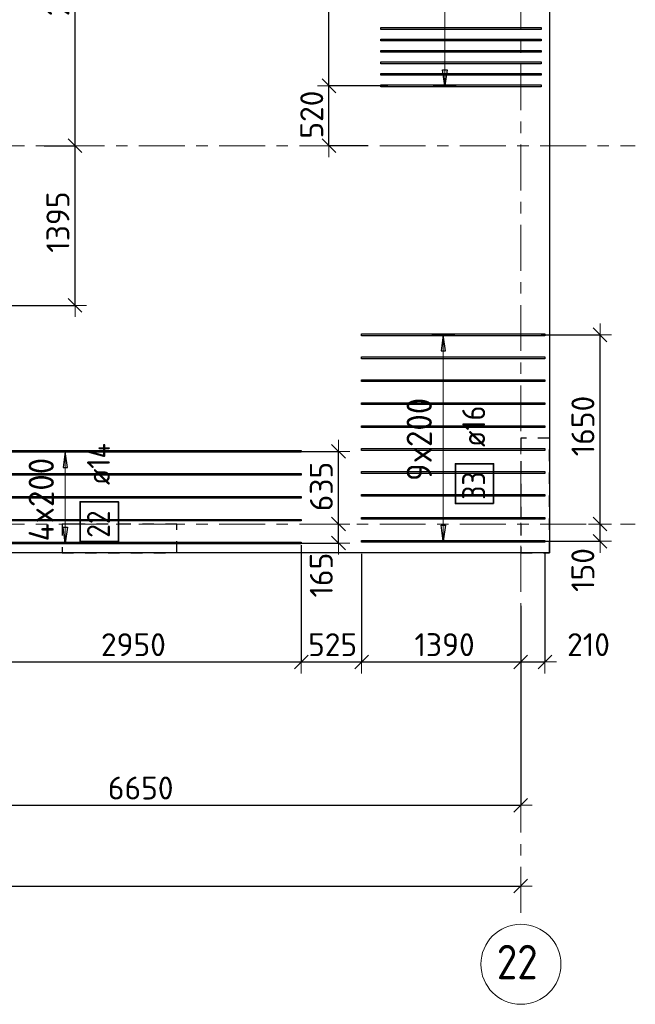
# Model space of a CAD drawing. Header units: metres. Extents: x -38 to 97, y -15 to 21.
# Tile 41 of 256: x 57.23 to 62.6, y -4.19 to 4.4. Entities that reach past the tile are written whole.
import ezdxf

# ---------------------------------------------------------------- set-up
doc = ezdxf.new("R2010")
doc.units = ezdxf.units.M
doc.header["$PDMODE"] = 65
for name, pattern in [('______11', [0.5, 0.4, -0.05, 0, -0.05]), ('______2', [0.0405, 0.03, -0.0105]), ('______5', [1.1, 0.8, -0.1, 0.1, -0.1])]:
    doc.linetypes.add(name, pattern=pattern)
for name, color, linetype, lineweight in [('XR$2$Осевая линия (1)', 7, '______5', 13), ('XR$2$Размерная линия (1)', 7, 'Continuous', 13), ('XR$6$Перекрытие (1)', 7, 'Continuous', 35), ('XR$6$Размерная линия (1)', 7, 'Continuous', 13)]:
    doc.layers.add(name, color=color, linetype=linetype, lineweight=lineweight)
doc.layers.add('XR$6$Арм.стержн.Доп. Арм верхн.зоны Х', color=7, linetype='Continuous', lineweight=35, true_color=0x8c8cff)
doc.layers.add('XR$7$Стена_ бетон несущ.', color=7, linetype='Continuous', lineweight=70, true_color=0xb4b496)
doc.styles.add('ISOCPEUR', font='txt')
doc.dimstyles.new('DIMSTYLE_3', dxfattribs={"dimtxt": 0.2, "dimasz": 0.2, "dimexe": 0, "dimexo": 0, "dimgap": 0.1, "dimtad": 2, "dimdec": 0, "dimlfac": 1000, "dimrnd": 5, "dimzin": 12, "dimdsep": 46, "dimtxsty": 'ISOCPEUR', "dimblk1": 'ALL_ML_STRICH', "dimblk2": 'ALL_ML_STRICH', "dimsah": 1, "dimcen": 0, "dimclrd": 7, "dimclre": 256, "dimclrt": 7, "dimadec": 0, "dimazin": 0, "dimtfac": 1, "dimtdec": 0, "dimtix": 1, "dimtmove": 2, "dimatfit": 3, "dimfxl": 0, "dimtzin": 0, "dimlwd": 0, "dimlwe": -3, "dimarcsym": 0})
doc.dimstyles.new('DIMSTYLE_36', dxfattribs={"dimtxt": 0.2, "dimasz": 0.2, "dimexe": 0, "dimexo": 0, "dimgap": 0.1, "dimtad": 2, "dimdec": 0, "dimlfac": 1000, "dimrnd": 5, "dimzin": 12, "dimdsep": 46, "dimtxsty": 'ISOCPEUR', "dimblk1": 'ALL_ML_STRICH', "dimblk2": 'ALL_ML_STRICH', "dimsah": 1, "dimcen": 0, "dimclrd": 7, "dimclre": 256, "dimclrt": 7, "dimadec": 0, "dimazin": 0, "dimtfac": 1, "dimtdec": 0, "dimtix": 1, "dimtmove": 2, "dimatfit": 3, "dimfxl": 0, "dimtvp": 1.2, "dimtzin": 0, "dimlwd": 0, "dimlwe": -3, "dimarcsym": 0})

# ---------------------------------------------------------------- blocks, each defined once
blk = doc.blocks.new('ALL_ML_STRICH')
at = {"color": 0, "linetype": 'ByBlock', "lineweight": -2}
for p, q in [((0, -0.5), (0, 0.5)), ((-1, 0), (0.5, 0)), ((-0.3, -0.3), (0.3, 0.3))]:
    blk.add_line(p, q, dxfattribs=at)
blk = doc.blocks.new('*D12')
at = {"layer": 'DEFPOINTS', "color": 7, "linetype": 'Continuous', "lineweight": 13, "transparency": 33554687}
for p in [(0.5, -3.1033), (0.5, -3.1563), (61.6, -3.1401)]:
    blk.add_point(p, dxfattribs=at)
at = {"layer": 'XR$2$Размерная линия (1)', "color": 9, "linetype": 'Continuous', "lineweight": -2, "true_color": 0xc7c7c7, "transparency": 33554687}
for p, q in [((0.5, -3.1233), (0.5, -3.1563)), ((61.6, -3.1563), (61.6, -3.1563))]:
    blk.add_line(p, q, dxfattribs=at)
at = {"layer": 'XR$2$Размерная линия (1)', "color": 7, "linetype": 'Continuous', "lineweight": -2, "transparency": 33554687}
blk.add_line((0.5, -3.1563), (61.6, -3.1563), dxfattribs=at)
at = {"layer": 'XR$2$Размерная линия (1)', "color": 7, "linetype": 'Continuous', "lineweight": 13, "transparency": 33554687, "xscale": 0.2, "yscale": 0.2, "zscale": 0.2, "rotation": 180}
blk.add_blockref('ALL_ML_STRICH', (0.5, -3.1563), dxfattribs=at)
at = {"layer": 'XR$2$Размерная линия (1)', "color": 7, "linetype": 'Continuous', "lineweight": 13, "transparency": 33554687, "xscale": 0.2, "yscale": 0.2, "zscale": 0.2}
blk.add_blockref('ALL_ML_STRICH', (61.6, -3.1563), dxfattribs=at)
at = {"layer": 'XR$2$Размерная линия (1)', "color": 7, "linetype": 'Continuous', "lineweight": 13, "transparency": 33554687, "insert": (31.1, -3.0063), "char_height": 0.2, "width": 1, "attachment_point": 5, "style": 'ISOCPEUR'}
blk.add_mtext('\\A1;{61100}', dxfattribs=at)
blk = doc.blocks.new('*D25')
at = {"layer": 'DEFPOINTS', "color": 7, "linetype": 'Continuous', "lineweight": 13, "transparency": 33554687}
for p in [(61.6, -1.033), (54.95, -1.4027), (54.95, -2.452)]:
    blk.add_point(p, dxfattribs=at)
at = {"layer": 'XR$2$Размерная линия (1)', "color": 9, "linetype": 'Continuous', "lineweight": -2, "true_color": 0xc7c7c7, "transparency": 33554687}
for p, q in [((61.6, -1.053), (61.6, -2.452)), ((54.95, -1.4227), (54.95, -2.452))]:
    blk.add_line(p, q, dxfattribs=at)
at = {"layer": 'XR$2$Размерная линия (1)', "color": 7, "linetype": 'Continuous', "lineweight": -2, "transparency": 33554687}
blk.add_line((54.95, -2.452), (61.6, -2.452), dxfattribs=at)
at = {"layer": 'XR$2$Размерная линия (1)', "color": 7, "linetype": 'Continuous', "lineweight": 13, "transparency": 33554687, "xscale": 0.2, "yscale": 0.2, "zscale": 0.2, "rotation": 180}
blk.add_blockref('ALL_ML_STRICH', (54.95, -2.452), dxfattribs=at)
at = {"layer": 'XR$2$Размерная линия (1)', "color": 7, "linetype": 'Continuous', "lineweight": 13, "transparency": 33554687, "xscale": 0.2, "yscale": 0.2, "zscale": 0.2}
blk.add_blockref('ALL_ML_STRICH', (61.6, -2.452), dxfattribs=at)
at = {"layer": 'XR$2$Размерная линия (1)', "color": 7, "linetype": 'Continuous', "lineweight": 13, "transparency": 33554687, "insert": (58.285, -2.302), "char_height": 0.2, "width": 0.8, "attachment_point": 5, "style": 'ISOCPEUR'}
blk.add_mtext('\\A1;{6650}', dxfattribs=at)
blk = doc.blocks.new('*D985')
at = {"layer": 'DEFPOINTS', "color": 7, "linetype": 'Continuous', "lineweight": 13, "transparency": 33554687}
for p in [(57.4238, 3.3), (56.8155, 1.9072), (57.7128, 1.9072)]:
    blk.add_point(p, dxfattribs=at)
at = {"layer": 'XR$6$Размерная линия (1)', "color": 9, "linetype": 'Continuous', "lineweight": -2, "true_color": 0xc7c7c7, "transparency": 33554687}
for p, q in [((57.4438, 3.3), (57.7128, 3.3)), ((56.8355, 1.9072), (57.7128, 1.9072))]:
    blk.add_line(p, q, dxfattribs=at)
at = {"layer": 'XR$6$Размерная линия (1)', "color": 7, "linetype": 'Continuous', "lineweight": -2, "transparency": 33554687}
blk.add_line((57.7128, 1.9072), (57.7128, 3.3), dxfattribs=at)
at = {"layer": 'XR$6$Размерная линия (1)', "color": 7, "linetype": 'Continuous', "lineweight": 13, "transparency": 33554687, "xscale": 0.2, "yscale": 0.2, "zscale": 0.2}
for p, rotation in [((57.7128, 3.3), 90), ((57.7128, 1.9072), 270)]:
    blk.add_blockref('ALL_ML_STRICH', p, dxfattribs=dict(at, rotation=rotation))
at = {"layer": 'XR$6$Размерная линия (1)', "color": 7, "linetype": 'Continuous', "lineweight": 13, "transparency": 33554687, "insert": (57.5628, 2.6336), "char_height": 0.2, "width": 0.8, "attachment_point": 5, "rotation": 90, "style": 'ISOCPEUR'}
blk.add_mtext('\\A1;{1395}', dxfattribs=at)
blk = doc.blocks.new('*D986')
at = {"layer": 'DEFPOINTS', "color": 7, "linetype": 'Continuous', "lineweight": 13, "transparency": 33554687}
for p in [(56.8916, 6.1072), (57.4238, 3.3), (57.7128, 3.3)]:
    blk.add_point(p, dxfattribs=at)
at = {"layer": 'XR$6$Размерная линия (1)', "color": 9, "linetype": 'Continuous', "lineweight": -2, "true_color": 0xc7c7c7, "transparency": 33554687}
for p, q in [((56.9116, 6.1072), (57.7128, 6.1072)), ((57.4438, 3.3), (57.7128, 3.3))]:
    blk.add_line(p, q, dxfattribs=at)
at = {"layer": 'XR$6$Размерная линия (1)', "color": 7, "linetype": 'Continuous', "lineweight": -2, "transparency": 33554687}
blk.add_line((57.7128, 3.3), (57.7128, 6.1072), dxfattribs=at)
at = {"layer": 'XR$6$Размерная линия (1)', "color": 7, "linetype": 'Continuous', "lineweight": 13, "transparency": 33554687, "xscale": 0.2, "yscale": 0.2, "zscale": 0.2}
for p, rotation in [((57.7128, 6.1072), 90), ((57.7128, 3.3), 270)]:
    blk.add_blockref('ALL_ML_STRICH', p, dxfattribs=dict(at, rotation=rotation))
at = {"layer": 'XR$6$Размерная линия (1)', "color": 7, "linetype": 'Continuous', "lineweight": 13, "transparency": 33554687, "insert": (57.5628, 4.7136), "char_height": 0.2, "width": 0.8, "attachment_point": 5, "rotation": 90, "style": 'ISOCPEUR'}
blk.add_mtext('\\A1;{2805}', dxfattribs=at)
blk = doc.blocks.new('*D1147')
at = {"layer": 'DEFPOINTS', "color": 7, "linetype": 'Continuous', "lineweight": 13, "transparency": 33554687}
for p in [(59.9371, 0), (59.6205, -0.1656), (60.0108, -0.1656)]:
    blk.add_point(p, dxfattribs=at)
at = {"layer": 'XR$6$Размерная линия (1)', "color": 9, "linetype": 'Continuous', "lineweight": -2, "true_color": 0xc7c7c7, "transparency": 33554687}
for p, q in [((60.0108, 0), (60.0108, 0)), ((59.6405, -0.1656), (60.0108, -0.1656))]:
    blk.add_line(p, q, dxfattribs=at)
at = {"layer": 'XR$6$Размерная линия (1)', "color": 7, "linetype": 'Continuous', "lineweight": -2, "transparency": 33554687}
blk.add_line((60.0108, -0.1656), (60.0108, 0), dxfattribs=at)
at = {"layer": 'XR$6$Размерная линия (1)', "color": 7, "linetype": 'Continuous', "lineweight": 13, "transparency": 33554687, "xscale": 0.2, "yscale": 0.2, "zscale": 0.2}
for p, rotation in [((60.0108, 0), 90), ((60.0108, -0.1656), 270)]:
    blk.add_blockref('ALL_ML_STRICH', p, dxfattribs=dict(at, rotation=rotation))
at = {"layer": 'XR$6$Размерная линия (1)', "color": 7, "linetype": 'Continuous', "lineweight": 13, "transparency": 33554687, "insert": (59.8604, -0.4447), "char_height": 0.2, "width": 0.6, "attachment_point": 5, "rotation": 90, "style": 'ISOCPEUR'}
blk.add_mtext('\\A1;{165}', dxfattribs=at)
blk = doc.blocks.new('*D1148')
at = {"layer": 'DEFPOINTS', "color": 7, "linetype": 'Continuous', "lineweight": 13, "transparency": 33554687}
for p in [(59.6049, 0.6344), (59.9371, 0), (60.0108, 0)]:
    blk.add_point(p, dxfattribs=at)
at = {"layer": 'XR$6$Размерная линия (1)', "color": 9, "linetype": 'Continuous', "lineweight": -2, "true_color": 0xc7c7c7, "transparency": 33554687}
for p, q in [((59.6249, 0.6344), (60.0108, 0.6344)), ((60.0108, 0), (60.0108, 0))]:
    blk.add_line(p, q, dxfattribs=at)
at = {"layer": 'XR$6$Размерная линия (1)', "color": 7, "linetype": 'Continuous', "lineweight": -2, "transparency": 33554687}
blk.add_line((60.0108, 0), (60.0108, 0.6344), dxfattribs=at)
at = {"layer": 'XR$6$Размерная линия (1)', "color": 7, "linetype": 'Continuous', "lineweight": 13, "transparency": 33554687, "xscale": 0.2, "yscale": 0.2, "zscale": 0.2}
for p, rotation in [((60.0108, 0.6344), 90), ((60.0108, 0), 270)]:
    blk.add_blockref('ALL_ML_STRICH', p, dxfattribs=dict(at, rotation=rotation))
at = {"layer": 'XR$6$Размерная линия (1)', "color": 7, "linetype": 'Continuous', "lineweight": 13, "transparency": 33554687, "insert": (59.8608, 0.3272), "char_height": 0.2, "width": 0.6, "attachment_point": 5, "rotation": 90, "style": 'ISOCPEUR'}
blk.add_mtext('\\A1;{635}', dxfattribs=at)
blk = doc.blocks.new('*D1149')
at = {"layer": 'DEFPOINTS', "color": 7, "linetype": 'Continuous', "lineweight": 13, "transparency": 33554687}
for p in [(62.2767, 0), (61.7387, -0.1498), (62.2929, -0.1498)]:
    blk.add_point(p, dxfattribs=at)
at = {"layer": 'XR$6$Размерная линия (1)', "color": 9, "linetype": 'Continuous', "lineweight": -2, "true_color": 0xc7c7c7, "transparency": 33554687}
for p, q in [((62.2929, 0), (62.2929, 0)), ((61.7587, -0.1498), (62.2929, -0.1498))]:
    blk.add_line(p, q, dxfattribs=at)
at = {"layer": 'XR$6$Размерная линия (1)', "color": 7, "linetype": 'Continuous', "lineweight": -2, "transparency": 33554687}
blk.add_line((62.2929, -0.1498), (62.2929, 0), dxfattribs=at)
at = {"layer": 'XR$6$Размерная линия (1)', "color": 7, "linetype": 'Continuous', "lineweight": 13, "transparency": 33554687, "xscale": 0.2, "yscale": 0.2, "zscale": 0.2}
for p, rotation in [((62.2929, 0), 90), ((62.2929, -0.1498), 270)]:
    blk.add_blockref('ALL_ML_STRICH', p, dxfattribs=dict(at, rotation=rotation))
at = {"layer": 'XR$6$Размерная линия (1)', "color": 7, "linetype": 'Continuous', "lineweight": 13, "transparency": 33554687, "insert": (62.1424, -0.4005), "char_height": 0.2, "width": 0.6, "attachment_point": 5, "rotation": 90, "style": 'ISOCPEUR'}
blk.add_mtext('\\A1;{150}', dxfattribs=at)
blk = doc.blocks.new('*D1150')
at = {"layer": 'DEFPOINTS', "color": 7, "linetype": 'Continuous', "lineweight": 13, "transparency": 33554687}
for p in [(61.7575, 1.6502), (62.2767, 0), (62.2929, 0)]:
    blk.add_point(p, dxfattribs=at)
at = {"layer": 'XR$6$Размерная линия (1)', "color": 9, "linetype": 'Continuous', "lineweight": -2, "true_color": 0xc7c7c7, "transparency": 33554687}
for p, q in [((61.7775, 1.6502), (62.2929, 1.6502)), ((62.2929, 0), (62.2929, 0))]:
    blk.add_line(p, q, dxfattribs=at)
at = {"layer": 'XR$6$Размерная линия (1)', "color": 7, "linetype": 'Continuous', "lineweight": -2, "transparency": 33554687}
blk.add_line((62.2929, 0), (62.2929, 1.6502), dxfattribs=at)
at = {"layer": 'XR$6$Размерная линия (1)', "color": 7, "linetype": 'Continuous', "lineweight": 13, "transparency": 33554687, "xscale": 0.2, "yscale": 0.2, "zscale": 0.2}
for p, rotation in [((62.2929, 1.6502), 90), ((62.2929, 0), 270)]:
    blk.add_blockref('ALL_ML_STRICH', p, dxfattribs=dict(at, rotation=rotation))
at = {"layer": 'XR$6$Размерная линия (1)', "color": 7, "linetype": 'Continuous', "lineweight": 13, "transparency": 33554687, "insert": (62.1429, 0.8551), "char_height": 0.2, "width": 0.8, "attachment_point": 5, "rotation": 90, "style": 'ISOCPEUR'}
blk.add_mtext('\\A1;{1650}', dxfattribs=at)
blk = doc.blocks.new('*D1151')
at = {"layer": 'DEFPOINTS', "color": 7, "linetype": 'Continuous', "lineweight": 13, "transparency": 33554687}
for p in [(60.4616, 3.8223), (59.9273, 3.3), (60.2892, 3.3)]:
    blk.add_point(p, dxfattribs=at)
at = {"layer": 'XR$6$Размерная линия (1)', "color": 9, "linetype": 'Continuous', "lineweight": -2, "true_color": 0xc7c7c7, "transparency": 33554687}
for p, q in [((60.4416, 3.8223), (59.9273, 3.8223)), ((60.2692, 3.3), (59.9273, 3.3))]:
    blk.add_line(p, q, dxfattribs=at)
at = {"layer": 'XR$6$Размерная линия (1)', "color": 7, "linetype": 'Continuous', "lineweight": -2, "transparency": 33554687}
blk.add_line((59.9273, 3.3), (59.9273, 3.8223), dxfattribs=at)
at = {"layer": 'XR$6$Размерная линия (1)', "color": 7, "linetype": 'Continuous', "lineweight": 13, "transparency": 33554687, "xscale": 0.2, "yscale": 0.2, "zscale": 0.2}
for p, rotation in [((59.9273, 3.8223), 90), ((59.9273, 3.3), 270)]:
    blk.add_blockref('ALL_ML_STRICH', p, dxfattribs=dict(at, rotation=rotation))
at = {"layer": 'XR$6$Размерная линия (1)', "color": 7, "linetype": 'Continuous', "lineweight": 13, "transparency": 33554687, "insert": (59.7773, 3.5711), "char_height": 0.2, "width": 0.6, "attachment_point": 5, "rotation": 90, "style": 'ISOCPEUR'}
blk.add_mtext('\\A1;{520}', dxfattribs=at)
blk = doc.blocks.new('*D1152')
at = {"layer": 'DEFPOINTS', "color": 7, "linetype": 'Continuous', "lineweight": 13, "transparency": 33554687}
for p in [(60.4175, 6.0223), (59.9273, 3.8223), (60.4616, 3.8223)]:
    blk.add_point(p, dxfattribs=at)
at = {"layer": 'XR$6$Размерная линия (1)', "color": 9, "linetype": 'Continuous', "lineweight": -2, "true_color": 0xc7c7c7, "transparency": 33554687}
for p, q in [((60.3975, 6.0223), (59.9273, 6.0223)), ((60.4416, 3.8223), (59.9273, 3.8223))]:
    blk.add_line(p, q, dxfattribs=at)
at = {"layer": 'XR$6$Размерная линия (1)', "color": 7, "linetype": 'Continuous', "lineweight": -2, "transparency": 33554687}
blk.add_line((59.9273, 3.8223), (59.9273, 6.0223), dxfattribs=at)
at = {"layer": 'XR$6$Размерная линия (1)', "color": 7, "linetype": 'Continuous', "lineweight": 13, "transparency": 33554687, "xscale": 0.2, "yscale": 0.2, "zscale": 0.2}
for p, rotation in [((59.9273, 6.0223), 90), ((59.9273, 3.8223), 270)]:
    blk.add_blockref('ALL_ML_STRICH', p, dxfattribs=dict(at, rotation=rotation))
at = {"layer": 'XR$6$Размерная линия (1)', "color": 7, "linetype": 'Continuous', "lineweight": 13, "transparency": 33554687, "insert": (59.7773, 4.9323), "char_height": 0.2, "width": 0.8, "attachment_point": 5, "rotation": 90, "style": 'ISOCPEUR'}
blk.add_mtext('\\A1;{2200}', dxfattribs=at)
blk = doc.blocks.new('*D1287')
at = {"layer": 'DEFPOINTS', "color": 7, "linetype": 'Continuous', "lineweight": 13, "transparency": 33554687}
for p in [(59.6863, -0.0852), (56.7363, -0.0933), (56.7363, -1.2018)]:
    blk.add_point(p, dxfattribs=at)
at = {"layer": 'XR$6$Размерная линия (1)', "color": 9, "linetype": 'Continuous', "lineweight": -2, "true_color": 0xc7c7c7, "transparency": 33554687}
for p, q in [((56.7363, -0.1933), (56.7363, -1.2018)), ((59.6863, -0.1852), (59.6863, -1.2018))]:
    blk.add_line(p, q, dxfattribs=at)
at = {"layer": 'XR$6$Размерная линия (1)', "color": 7, "linetype": 'Continuous', "lineweight": -2, "transparency": 33554687}
blk.add_line((56.7363, -1.2018), (59.6863, -1.2018), dxfattribs=at)
at = {"layer": 'XR$6$Размерная линия (1)', "color": 7, "linetype": 'Continuous', "lineweight": 13, "transparency": 33554687, "xscale": 0.2, "yscale": 0.2, "zscale": 0.2, "rotation": 180}
blk.add_blockref('ALL_ML_STRICH', (56.7363, -1.2018), dxfattribs=at)
at = {"layer": 'XR$6$Размерная линия (1)', "color": 7, "linetype": 'Continuous', "lineweight": 13, "transparency": 33554687, "xscale": 0.2, "yscale": 0.2, "zscale": 0.2}
blk.add_blockref('ALL_ML_STRICH', (59.6863, -1.2018), dxfattribs=at)
at = {"layer": 'XR$6$Размерная линия (1)', "color": 7, "linetype": 'Continuous', "lineweight": 13, "transparency": 33554687, "insert": (58.2213, -1.0518), "char_height": 0.2, "width": 0.8, "attachment_point": 5, "style": 'ISOCPEUR'}
blk.add_mtext('\\A1;{2950}', dxfattribs=at)
blk = doc.blocks.new('*D1288')
at = {"layer": 'DEFPOINTS', "color": 7, "linetype": 'Continuous', "lineweight": 13, "transparency": 33554687}
for p in [(59.6863, -0.0852), (60.2118, -0.1588), (59.6863, -1.2018)]:
    blk.add_point(p, dxfattribs=at)
at = {"layer": 'XR$6$Размерная линия (1)', "color": 9, "linetype": 'Continuous', "lineweight": -2, "true_color": 0xc7c7c7, "transparency": 33554687}
for p, q in [((59.6863, -0.1852), (59.6863, -1.2018)), ((60.2118, -0.2588), (60.2118, -1.2018))]:
    blk.add_line(p, q, dxfattribs=at)
at = {"layer": 'XR$6$Размерная линия (1)', "color": 7, "linetype": 'Continuous', "lineweight": -2, "transparency": 33554687}
blk.add_line((59.6863, -1.2018), (60.2118, -1.2018), dxfattribs=at)
at = {"layer": 'XR$6$Размерная линия (1)', "color": 7, "linetype": 'Continuous', "lineweight": 13, "transparency": 33554687, "xscale": 0.2, "yscale": 0.2, "zscale": 0.2, "rotation": 180}
blk.add_blockref('ALL_ML_STRICH', (59.6863, -1.2018), dxfattribs=at)
at = {"layer": 'XR$6$Размерная линия (1)', "color": 7, "linetype": 'Continuous', "lineweight": 13, "transparency": 33554687, "xscale": 0.2, "yscale": 0.2, "zscale": 0.2}
blk.add_blockref('ALL_ML_STRICH', (60.2118, -1.2018), dxfattribs=at)
at = {"layer": 'XR$6$Размерная линия (1)', "color": 7, "linetype": 'Continuous', "lineweight": 13, "transparency": 33554687, "insert": (59.9591, -1.0518), "char_height": 0.2, "width": 0.6, "attachment_point": 5, "style": 'ISOCPEUR'}
blk.add_mtext('\\A1;{525}', dxfattribs=at)
blk = doc.blocks.new('*D1289')
at = {"layer": 'DEFPOINTS', "color": 7, "linetype": 'Continuous', "lineweight": 13, "transparency": 33554687}
for p in [(60.2118, -0.1588), (61.6, -0.6123), (60.2118, -1.2018)]:
    blk.add_point(p, dxfattribs=at)
at = {"layer": 'XR$6$Размерная линия (1)', "color": 9, "linetype": 'Continuous', "lineweight": -2, "true_color": 0xc7c7c7, "transparency": 33554687}
for p, q in [((60.2118, -0.2588), (60.2118, -1.2018)), ((61.6, -0.7123), (61.6, -1.2018))]:
    blk.add_line(p, q, dxfattribs=at)
at = {"layer": 'XR$6$Размерная линия (1)', "color": 7, "linetype": 'Continuous', "lineweight": -2, "transparency": 33554687}
blk.add_line((60.2118, -1.2018), (61.6, -1.2018), dxfattribs=at)
at = {"layer": 'XR$6$Размерная линия (1)', "color": 7, "linetype": 'Continuous', "lineweight": 13, "transparency": 33554687, "xscale": 0.2, "yscale": 0.2, "zscale": 0.2, "rotation": 180}
blk.add_blockref('ALL_ML_STRICH', (60.2118, -1.2018), dxfattribs=at)
at = {"layer": 'XR$6$Размерная линия (1)', "color": 7, "linetype": 'Continuous', "lineweight": 13, "transparency": 33554687, "xscale": 0.2, "yscale": 0.2, "zscale": 0.2}
blk.add_blockref('ALL_ML_STRICH', (61.6, -1.2018), dxfattribs=at)
at = {"layer": 'XR$6$Размерная линия (1)', "color": 7, "linetype": 'Continuous', "lineweight": 13, "transparency": 33554687, "insert": (60.9359, -1.0518), "char_height": 0.2, "width": 0.8, "attachment_point": 5, "style": 'ISOCPEUR'}
blk.add_mtext('\\A1;{1390}', dxfattribs=at)
blk = doc.blocks.new('*D1290')
at = {"layer": 'DEFPOINTS', "color": 7, "linetype": 'Continuous', "lineweight": 13, "transparency": 33554687}
for p in [(61.8118, -0.1588), (61.6, -0.6123), (61.6, -1.2018)]:
    blk.add_point(p, dxfattribs=at)
at = {"layer": 'XR$6$Размерная линия (1)', "color": 9, "linetype": 'Continuous', "lineweight": -2, "true_color": 0xc7c7c7, "transparency": 33554687}
for p, q in [((61.8118, -0.2588), (61.8118, -1.2018)), ((61.6, -0.7123), (61.6, -1.2018))]:
    blk.add_line(p, q, dxfattribs=at)
at = {"layer": 'XR$6$Размерная линия (1)', "color": 7, "linetype": 'Continuous', "lineweight": -2, "transparency": 33554687}
blk.add_line((61.6, -1.2018), (61.8118, -1.2018), dxfattribs=at)
at = {"layer": 'XR$6$Размерная линия (1)', "color": 7, "linetype": 'Continuous', "lineweight": 13, "transparency": 33554687, "xscale": 0.2, "yscale": 0.2, "zscale": 0.2, "rotation": 180}
blk.add_blockref('ALL_ML_STRICH', (61.6, -1.2018), dxfattribs=at)
at = {"layer": 'XR$6$Размерная линия (1)', "color": 7, "linetype": 'Continuous', "lineweight": 13, "transparency": 33554687, "xscale": 0.2, "yscale": 0.2, "zscale": 0.2}
blk.add_blockref('ALL_ML_STRICH', (61.8118, -1.2018), dxfattribs=at)
at = {"layer": 'XR$6$Размерная линия (1)', "color": 7, "linetype": 'Continuous', "lineweight": 13, "transparency": 33554687, "insert": (62.1919, -1.0514), "char_height": 0.2, "width": 0.6, "attachment_point": 5, "style": 'ISOCPEUR'}
blk.add_mtext('\\A1;{210}', dxfattribs=at)

msp = doc.modelspace()

# ---------------------------------------------------------------- linework, layer by layer
at = {"layer": 'XR$2$Осевая линия (1)', "color": 253, "linetype": '______11', "lineweight": 13, "true_color": 0xa0a0a0, "transparency": 33554687}
for p, q in [((61.6, -3.39), (61.6, 19.78)), ((-2.63, 3.3), (62.6, 3.3)), ((-2.63, 0), (62.6, 0))]:
    msp.add_line(p, q, dxfattribs=at)
at = {"layer": 'XR$2$Осевая линия (1)', "color": 7, "linetype": 'Continuous', "lineweight": 13, "transparency": 33554687}
msp.add_circle((61.6018, -3.8388), 0.3493, dxfattribs=at)
at = {"layer": 'XR$6$Арм.стержн.Доп. Арм верхн.зоны Х', "color": 7, "linetype": 'Continuous', "lineweight": 13, "transparency": 33554687}
for p, q in [((60.9373, 3.8223), (60.9373, 6.0223)), ((60.9373, 3.8223), (60.9373, 3.8223)), ((60.9251, 1.6502), (60.9251, 1.6502)), ((60.9251, -0.1498), (60.9251, 1.6502)), ((57.6275, 0.6344), (57.6275, 0.6344)), ((57.6275, -0.1656), (57.6275, 0.6344)), ((57.6275, -0.1656), (57.6275, -0.1656)), ((60.9251, -0.1498), (60.9251, -0.1498))]:
    msp.add_line(p, q, dxfattribs=at)
at = {"layer": 'XR$6$Арм.стержн.Доп. Арм верхн.зоны Х', "color": 7, "linetype": 'Continuous', "lineweight": 25, "transparency": 33554687}
for p, q in [((60.9373, 3.8223), (60.9173, 3.9623)), ((60.9173, 3.9623), (60.9573, 3.9623)), ((60.9573, 3.9623), (60.9373, 3.8223)), ((60.9251, 1.6502), (60.9051, 1.5102)), ((60.9451, 1.5102), (60.9251, 1.6502)), ((60.9051, 1.5102), (60.9451, 1.5102)), ((57.6275, 0.6344), (57.6075, 0.4944)), ((57.6475, 0.4944), (57.6275, 0.6344)), ((57.6075, 0.4944), (57.6475, 0.4944)), ((57.6275, -0.1656), (57.6075, -0.0256)), ((57.6075, -0.0256), (57.6475, -0.0256)), ((57.6475, -0.0256), (57.6275, -0.1656)), ((60.9251, -0.1498), (60.9051, -0.0098)), ((60.9051, -0.0098), (60.9451, -0.0098)), ((60.9451, -0.0098), (60.9251, -0.1498))]:
    msp.add_line(p, q, dxfattribs=at)
at = {"layer": 'XR$6$Арм.стержн.Доп. Арм верхн.зоны Х', "color": 253, "linetype": 'Continuous', "lineweight": -3, "true_color": 0xa0a0a0, "transparency": 33554687}
for p, q in [((60.9373, 3.8223), (60.8373, 3.8223)), ((60.9373, 3.8223), (61.0373, 3.8223)), ((60.9251, 1.6502), (60.8251, 1.6502)), ((60.9251, 1.6502), (61.0251, 1.6502)), ((57.6275, 0.6344), (57.5275, 0.6344)), ((57.6275, 0.6344), (57.7275, 0.6344)), ((57.6275, -0.1656), (57.5275, -0.1656)), ((57.6275, -0.1656), (57.7275, -0.1656)), ((60.9251, -0.1498), (60.8251, -0.1498)), ((60.9251, -0.1498), (61.0251, -0.1498))]:
    msp.add_line(p, q, dxfattribs=at)
at = {"layer": 'XR$6$Арм.стержн.Доп. Арм верхн.зоны Х', "color": 7, "linetype": 'Continuous', "lineweight": 25, "transparency": 33554687}
for points in [[(61.7794, 4.3143), (60.3794, 4.3143), (60.3794, 4.3303), (61.7794, 4.3303), (61.7794, 4.3143)], [(61.7794, 4.2143), (60.3794, 4.2143), (60.3794, 4.2303), (61.7794, 4.2303), (61.7794, 4.2143)], [(61.7794, 4.1143), (60.3794, 4.1143), (60.3794, 4.1303), (61.7794, 4.1303), (61.7794, 4.1143)], [(61.7794, 4.0143), (60.3794, 4.0143), (60.3794, 4.0303), (61.7794, 4.0303), (61.7794, 4.0143)], [(61.7794, 3.9143), (60.3794, 3.9143), (60.3794, 3.9303), (61.7794, 3.9303), (61.7794, 3.9143)], [(61.7794, 3.8143), (60.3794, 3.8143), (60.3794, 3.8303), (61.7794, 3.8303), (61.7794, 3.8143)], [(61.8118, 1.6422), (60.2118, 1.6422), (60.2118, 1.6582), (61.8118, 1.6582), (61.8118, 1.6422)], [(61.8118, 1.4422), (60.2118, 1.4422), (60.2118, 1.4582), (61.8118, 1.4582), (61.8118, 1.4422)], [(61.8118, 1.2422), (60.2118, 1.2422), (60.2118, 1.2582), (61.8118, 1.2582), (61.8118, 1.2422)], [(61.8118, 1.0422), (60.2118, 1.0422), (60.2118, 1.0582), (61.8118, 1.0582), (61.8118, 1.0422)], [(61.8118, 0.8422), (60.2118, 0.8422), (60.2118, 0.8582), (61.8118, 0.8582), (61.8118, 0.8422)], [(59.6863, 0.6274), (56.7363, 0.6274), (56.7363, 0.6414), (59.6863, 0.6414), (59.6863, 0.6274)], [(61.8118, 0.6422), (60.2118, 0.6422), (60.2118, 0.6582), (61.8118, 0.6582), (61.8118, 0.6422)], [(59.6863, 0.4274), (56.7363, 0.4274), (56.7363, 0.4414), (59.6863, 0.4414), (59.6863, 0.4274)], [(61.8118, 0.4422), (60.2118, 0.4422), (60.2118, 0.4582), (61.8118, 0.4582), (61.8118, 0.4422)], [(61.8118, 0.2422), (60.2118, 0.2422), (60.2118, 0.2582), (61.8118, 0.2582), (61.8118, 0.2422)], [(59.6863, 0.2274), (56.7363, 0.2274), (56.7363, 0.2414), (59.6863, 0.2414), (59.6863, 0.2274)], [(59.6863, 0.0274), (56.7363, 0.0274), (56.7363, 0.0414), (59.6863, 0.0414), (59.6863, 0.0274)], [(61.8118, 0.0422), (60.2118, 0.0422), (60.2118, 0.0582), (61.8118, 0.0582), (61.8118, 0.0422)], [(59.6863, -0.1726), (56.7363, -0.1726), (56.7363, -0.1586), (59.6863, -0.1586), (59.6863, -0.1726)], [(61.8118, -0.1578), (60.2118, -0.1578), (60.2118, -0.1418), (61.8118, -0.1418), (61.8118, -0.1578)]]:
    msp.add_lwpolyline(points, dxfattribs=at)
at = {"layer": 'XR$6$Арм.стержн.Доп. Арм верхн.зоны Х', "color": 7, "linetype": 'Continuous', "lineweight": 35, "transparency": 33554687}
for points in [[(61.3634, 0.1794), (61.3634, 0.5261), (61.0301, 0.5261), (61.0301, 0.1794), (61.3634, 0.1794)], [(58.09, -0.1525), (58.09, 0.1941), (57.7567, 0.1941), (57.7567, -0.1525), (58.09, -0.1525)]]:
    msp.add_lwpolyline(points, dxfattribs=at)
at = {"layer": 'XR$6$Перекрытие (1)', "color": 7, "linetype": 'Continuous', "lineweight": 25, "transparency": 33554687}
for p, q in [((61.85, 16.6502), (61.85, -0.2498)), ((61.85, -0.2498), (44.7, -0.2498))]:
    msp.add_line(p, q, dxfattribs=at)
at = {"layer": 'XR$7$Стена_ бетон несущ.', "color": 253, "linetype": '______2', "lineweight": -3, "true_color": 0xa0a0a0, "transparency": 33554687}
for p, q in [((61.6, 0.75), (61.6, 0)), ((61.85, 0.75), (61.6, 0.75)), ((61.85, -0.25), (61.85, 0.75)), ((57.7002, 0), (57.6, 0)), ((57.6, 0), (57.6, -0.25)), ((58.6002, 0), (57.7002, 0)), ((58.6002, -0.25), (58.6002, 0)), ((61.6, 0), (61.6, -0.25)), ((57.6, -0.25), (58.6002, -0.25)), ((61.6, -0.25), (61.85, -0.25))]:
    msp.add_line(p, q, dxfattribs=at)

# ---------------------------------------------------------------- texts
at = {"layer": 'XR$2$Осевая линия (1)', "color": 7, "linetype": 'Continuous', "lineweight": 13, "transparency": 33554687, "insert": (61.3918, -3.9693), "char_height": 0.3, "width": 0.550812, "attachment_point": 7, "style": 'ISOCPEUR'}
msp.add_mtext('\\W0.87;22', dxfattribs=at)
at = {"layer": 'XR$6$Арм.стержн.Доп. Арм верхн.зоны Х', "color": 7, "linetype": 'Continuous', "lineweight": 13, "transparency": 33554687, "char_height": 0.22, "attachment_point": 7, "rotation": 90, "style": 'ISOCPEUR'}
for s, insert, width in [('\\W0.95;9x200', (60.8251, 0.3762), 0.873359), ('\\W0.95;4x200', (57.5275, -0.1506), 0.895564)]:
    msp.add_mtext(s, dxfattribs=dict(at, insert=insert, width=width))
at = {"layer": 'XR$6$Арм.стержн.Доп. Арм верхн.зоны Х', "color": 7, "linetype": 'Continuous', "lineweight": 25, "transparency": 33554687, "char_height": 0.2, "attachment_point": 7, "rotation": 90, "style": 'ISOCPEUR'}
for s, insert, width in [('\\W0.89; ø16 ', (61.2901, 0.5594), 0.749105), ('\\W0.89; ø14 ', (58.0167, 0.2275), 0.769432), ('\\W0.87;33', (61.2901, 0.2128), 0.367208), ('\\W0.87;22', (58.0167, -0.1192), 0.367208)]:
    msp.add_mtext(s, dxfattribs=dict(at, insert=insert, width=width))

# ---------------------------------------------------------------- dimensions: what is measured, and where the dimension line sits
at = {"layer": 'XR$2$Размерная линия (1)', "color": 7, "linetype": 'Continuous', "lineweight": 13, "transparency": 33554687}
for base, p1, p2, picture, middle in [((61.6, -2.452), (54.95, -1.4227), (61.6, -1.053), '*D25', (58.285, -2.302)), ((61.6, -3.1563), (0.5, -3.1233), (61.6, -3.1563), '*D12', (31.1, -3.0063))]:
    dim = msp.add_linear_dim(base=base, p1=p1, p2=p2, dimstyle='DIMSTYLE_3', override={"dimpost": '<>', "dimclrd": 7, "dimclre": 9, "dimclrt": 7, "dimlwd": 0, "dimlwe": 65533}, dxfattribs=at)
    dim.commit()
    dim.dimension.update_dxf_attribs({"geometry": picture, "text_midpoint": middle, "dimtype": 160})
at = {"layer": 'XR$6$Размерная линия (1)', "color": 7, "linetype": 'Continuous', "lineweight": 13, "transparency": 33554687}
for base, p1, p2, dimstyle, picture, middle in [((57.7128, 6.1072), (57.4438, 3.3), (56.9116, 6.1072), 'DIMSTYLE_3', '*D986', (57.5628, 4.7136)), ((59.9273, 6.0223), (60.4416, 3.8223), (60.3975, 6.0223), 'DIMSTYLE_3', '*D1152', (59.7773, 4.9323)), ((59.9273, 3.8223), (60.2692, 3.3), (60.4416, 3.8223), 'DIMSTYLE_36', '*D1151', (59.7773, 3.5711)), ((57.7128, 3.3), (56.8355, 1.9072), (57.4438, 3.3), 'DIMSTYLE_3', '*D985', (57.5628, 2.6336)), ((62.2929, 1.6502), (62.2929, 0), (61.7775, 1.6502), 'DIMSTYLE_3', '*D1150', (62.1429, 0.8551)), ((60.0108, 0.6344), (60.0108, 0), (59.6249, 0.6344), 'DIMSTYLE_3', '*D1148', (59.8608, 0.3272)), ((60.0108, 0), (59.6405, -0.1656), (60.0108, 0), 'DIMSTYLE_36', '*D1147', (59.8604, -0.4447)), ((62.2929, 0), (61.7587, -0.1498), (62.2929, 0), 'DIMSTYLE_36', '*D1149', (62.1424, -0.4005))]:
    dim = msp.add_linear_dim(base=base, p1=p1, p2=p2, angle=90, dimstyle=dimstyle, override={"dimpost": '<>', "dimclrd": 7, "dimclre": 9, "dimclrt": 7, "dimlwd": 0, "dimlwe": 65533}, dxfattribs=at)
    dim.commit()
    dim.dimension.update_dxf_attribs({"geometry": picture, "text_midpoint": middle, "dimtype": 160})
for base, p1, p2, dimstyle, picture, middle in [((59.6863, -1.2018), (56.7363, -0.1933), (59.6863, -0.1852), 'DIMSTYLE_3', '*D1287', (58.2213, -1.0518)), ((60.211812, -1.201819), (59.686305, -0.185197), (60.211812, -0.258756), 'DIMSTYLE_36', '*D1288', (59.959059, -1.051819)), ((61.6, -1.2018), (60.2118, -0.2588), (61.6, -0.7123), 'DIMSTYLE_3', '*D1289', (60.9359, -1.0518)), ((61.8118, -1.2018), (61.6, -0.7123), (61.8118, -0.2588), 'DIMSTYLE_36', '*D1290', (62.1919, -1.0514))]:
    dim = msp.add_linear_dim(base=base, p1=p1, p2=p2, dimstyle=dimstyle, override={"dimpost": '<>', "dimclrd": 7, "dimclre": 9, "dimclrt": 7, "dimlwd": 0, "dimlwe": 65533}, dxfattribs=at)
    dim.commit()
    dim.dimension.update_dxf_attribs({"geometry": picture, "text_midpoint": middle, "dimtype": 160})

doc.saveas('drawing.dxf')
